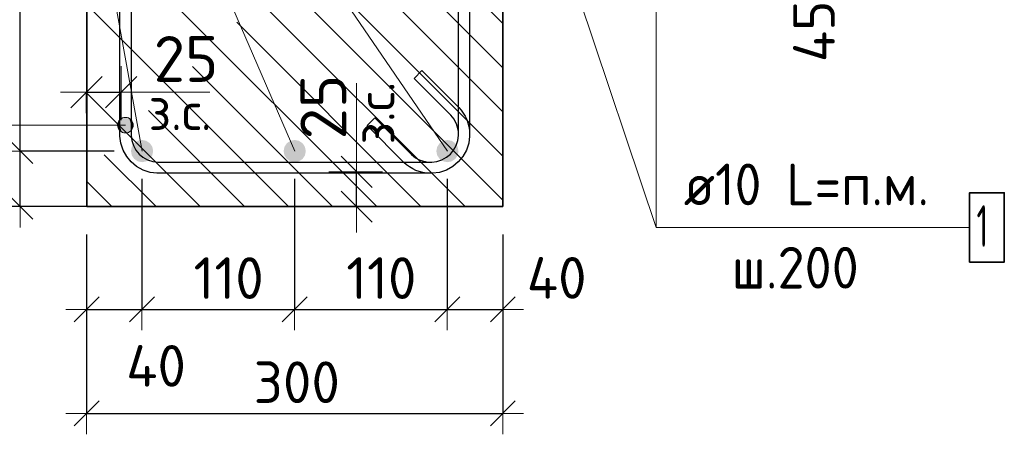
# Model space of a CAD drawing. Header units: metres. Extents: x -38 to 93, y -15 to 21.
# Tile 41 of 152: x 72.098 to 72.807, y 3.085 to 3.384. Entities that reach past the tile are written whole.
import ezdxf

# ---------------------------------------------------------------- set-up
doc = ezdxf.new("R2010")
doc.units = ezdxf.units.M
doc.header["$PDMODE"] = 65
doc.linetypes.add('______4', pattern=[0.135, 0.105, -0.03])
for name, color, linetype, lineweight in [('XR$4$Арм. стержнями нижней зоны', 180, 'Continuous', 35), ('XR$4$Арм.стержн. Хомут', 240, 'Continuous', 35), ('XR$4$Арм.стержн.горизонт. 1', 180, 'Continuous', 35), ('XR$4$Размерная линия (1)', 7, 'Continuous', 13), ('XR$4$Размерная линия_ общее', 7, 'Continuous', 13)]:
    doc.layers.add(name, color=color, linetype=linetype, lineweight=lineweight)
doc.styles.add('ISOCPEUR', font='txt')
doc.dimstyles.new('DIMSTYLE_11', dxfattribs={"dimtxt": 0.03, "dimasz": 0.03, "dimexe": 0, "dimexo": 0, "dimgap": 0.015, "dimtad": 2, "dimdec": 0, "dimlfac": 1000, "dimrnd": 1, "dimzin": 12, "dimdsep": 46, "dimtxsty": 'ISOCPEUR', "dimblk1": 'ALL_ML_STRICH', "dimblk2": 'ALL_ML_STRICH', "dimsah": 1, "dimcen": 0, "dimclrd": 7, "dimclre": 256, "dimclrt": 7, "dimadec": 0, "dimazin": 0, "dimtfac": 1, "dimtdec": 0, "dimtix": 1, "dimtmove": 2, "dimatfit": 3, "dimfxl": 0, "dimtvp": 1.2, "dimtzin": 0, "dimlwd": 0, "dimlwe": -3, "dimarcsym": 0})
doc.dimstyles.new('DIMSTYLE_15', dxfattribs={"dimtxt": 0.03, "dimasz": 0.03, "dimexe": 0, "dimexo": 0, "dimgap": 0.015, "dimtad": 2, "dimdec": 0, "dimlfac": 1000, "dimrnd": 5, "dimzin": 12, "dimdsep": 46, "dimtxsty": 'ISOCPEUR', "dimblk1": 'ALL_ML_STRICH', "dimblk2": 'ALL_ML_STRICH', "dimsah": 1, "dimcen": 0, "dimclrd": 7, "dimclre": 256, "dimclrt": 7, "dimadec": 0, "dimazin": 0, "dimtfac": 1, "dimtdec": 0, "dimtix": 1, "dimtmove": 2, "dimatfit": 3, "dimfxl": 0, "dimtvp": 1.2, "dimtzin": 0, "dimlwd": 0, "dimlwe": -3, "dimarcsym": 0})
doc.dimstyles.new('DIMSTYLE_16', dxfattribs={"dimtxt": 0.03, "dimasz": 0.03, "dimexe": 0, "dimexo": 0, "dimgap": 0.015, "dimtad": 2, "dimdec": 0, "dimlfac": 1000, "dimrnd": 5, "dimzin": 12, "dimdsep": 46, "dimtxsty": 'ISOCPEUR', "dimblk1": 'ALL_ML_STRICH', "dimblk2": 'ALL_ML_STRICH', "dimsah": 1, "dimcen": 0, "dimclrd": 7, "dimclre": 256, "dimclrt": 7, "dimadec": 0, "dimazin": 0, "dimtfac": 1, "dimtdec": 0, "dimtix": 1, "dimtmove": 2, "dimatfit": 3, "dimfxl": 0, "dimtzin": 0, "dimlwd": 0, "dimlwe": -3, "dimarcsym": 0})
doc.dimstyles.new('DIMSTYLE_18', dxfattribs={"dimtxt": 0.033, "dimasz": 0.0375, "dimexe": 0, "dimexo": 0, "dimgap": 0.0165, "dimtad": 2, "dimdec": 0, "dimlfac": 1000, "dimrnd": 1, "dimzin": 12, "dimdsep": 46, "dimtxsty": 'ISOCPEUR', "dimblk1": 'ALL_ML_STRICH', "dimblk2": 'ALL_ML_STRICH', "dimsah": 1, "dimcen": 0, "dimclrd": 7, "dimclre": 256, "dimclrt": 7, "dimadec": 0, "dimazin": 0, "dimtfac": 1, "dimtdec": 0, "dimtix": 1, "dimtmove": 2, "dimatfit": 3, "dimfxl": 0, "dimtvp": 1.2, "dimtzin": 0, "dimlwd": 0, "dimlwe": -3, "dimarcsym": 0})
doc.dimstyles.new('DIMSTYLE_20', dxfattribs={"dimtxt": 0.03, "dimasz": 0.03, "dimexe": 0, "dimexo": 0, "dimgap": 0.015, "dimtad": 0, "dimdec": 0, "dimlfac": 1000, "dimrnd": 5, "dimzin": 12, "dimdsep": 46, "dimtxsty": 'ISOCPEUR', "dimblk1": 'ALL_ML_STRICH', "dimblk2": 'ALL_ML_STRICH', "dimsah": 1, "dimcen": 0, "dimclrd": 7, "dimclre": 256, "dimclrt": 7, "dimadec": 0, "dimazin": 0, "dimtfac": 1, "dimtdec": 0, "dimtix": 1, "dimtmove": 2, "dimatfit": 3, "dimfxl": 0, "dimtvp": 1.2, "dimtzin": 0, "dimlwd": 0, "dimlwe": -3, "dimarcsym": 0})

# ---------------------------------------------------------------- blocks, each defined once
blk = doc.blocks.new('ALL_ML_STRICH')
at = {"color": 0, "linetype": 'ByBlock', "lineweight": -2}
for p, q in [((0, -0.5), (0, 0.5)), ((-0.3, -0.3), (0.3, 0.3)), ((-1, 0), (0.5, 0))]:
    blk.add_line(p, q, dxfattribs=at)
blk = doc.blocks.new('*D197')
at = {"layer": 'DEFPOINTS', "color": 7, "linetype": 'Continuous', "lineweight": 13, "transparency": 33554687}
for p in [(72.19573, 3.609), (72.06098, 3.249), (72.19573, 3.249)]:
    blk.add_point(p, dxfattribs=at)
at = {"layer": 'XR$4$Размерная линия (1)', "color": 9, "linetype": 'Continuous', "lineweight": -2, "true_color": 0xc7c7c7, "transparency": 33554687}
for p, q in [((72.17573, 3.609), (72.06098, 3.609)), ((72.17573, 3.249), (72.06098, 3.249))]:
    blk.add_line(p, q, dxfattribs=at)
at = {"layer": 'XR$4$Размерная линия (1)', "color": 7, "linetype": 'Continuous', "lineweight": -2, "transparency": 33554687}
blk.add_line((72.06098, 3.249), (72.06098, 3.609), dxfattribs=at)
at = {"layer": 'XR$4$Размерная линия (1)', "color": 7, "linetype": 'Continuous', "lineweight": 13, "transparency": 33554687, "xscale": 0.03, "yscale": 0.03, "zscale": 0.03}
for p, rotation in [((72.06098, 3.609), 90), ((72.06098, 3.249), 270)]:
    blk.add_blockref('ALL_ML_STRICH', p, dxfattribs=dict(at, rotation=rotation))
at = {"layer": 'XR$4$Размерная линия (1)', "color": 7, "linetype": 'Continuous', "lineweight": 13, "transparency": 33554687, "insert": (72.03848, 3.4305), "char_height": 0.03, "width": 0.09, "attachment_point": 5, "rotation": 90, "style": 'ISOCPEUR'}
blk.add_mtext('\\A1;{360}', dxfattribs=at)
blk = doc.blocks.new('*D265')
at = {"layer": 'DEFPOINTS', "color": 7, "linetype": 'Continuous', "lineweight": 13, "transparency": 33554687}
for p in [(72.59982, 3.454), (72.61267, 3.409), (72.69248, 3.409)]:
    blk.add_point(p, dxfattribs=at)
at = {"layer": 'XR$4$Размерная линия (1)', "color": 9, "linetype": 'Continuous', "lineweight": -2, "true_color": 0xc7c7c7, "transparency": 33554687}
for p, q in [((72.61982, 3.454), (72.69248, 3.454)), ((72.63267, 3.409), (72.69248, 3.409))]:
    blk.add_line(p, q, dxfattribs=at)
at = {"layer": 'XR$4$Размерная линия (1)', "color": 7, "linetype": 'Continuous', "lineweight": -2, "transparency": 33554687}
blk.add_line((72.69248, 3.409), (72.69248, 3.454), dxfattribs=at)
at = {"layer": 'XR$4$Размерная линия (1)', "color": 7, "linetype": 'Continuous', "lineweight": 13, "transparency": 33554687, "xscale": 0.03, "yscale": 0.03, "zscale": 0.03}
for p, rotation in [((72.69248, 3.454), 90), ((72.69248, 3.409), 270)]:
    blk.add_blockref('ALL_ML_STRICH', p, dxfattribs=dict(at, rotation=rotation))
at = {"layer": 'XR$4$Размерная линия (1)', "color": 7, "linetype": 'Continuous', "lineweight": 13, "transparency": 33554687, "insert": (72.66998, 3.37524), "char_height": 0.03, "width": 0.06, "attachment_point": 5, "rotation": 90, "style": 'ISOCPEUR'}
blk.add_mtext('\\A1;{45}', dxfattribs=at)
blk = doc.blocks.new('*D268')
at = {"layer": 'DEFPOINTS', "color": 7, "linetype": 'Continuous', "lineweight": 13, "transparency": 33554687}
for p in [(72.14569, 3.33137), (72.14569, 3.29638), (72.17069, 3.29138)]:
    blk.add_point(p, dxfattribs=at)
at = {"layer": 'XR$4$Размерная линия_ общее', "color": 253, "linetype": 'Continuous', "lineweight": -2, "true_color": 0xa0a0a0, "transparency": 33554687}
for p, q in [((72.14569, 3.31638), (72.14569, 3.33137)), ((72.17069, 3.31138), (72.17069, 3.33137))]:
    blk.add_line(p, q, dxfattribs=at)
at = {"layer": 'XR$4$Размерная линия_ общее', "color": 7, "linetype": 'Continuous', "lineweight": -2, "transparency": 33554687}
blk.add_line((72.14569, 3.33137), (72.17069, 3.33137), dxfattribs=at)
at = {"layer": 'XR$4$Размерная линия_ общее', "color": 7, "linetype": 'Continuous', "lineweight": 13, "transparency": 33554687, "xscale": 0.0375, "yscale": 0.0375, "zscale": 0.0375, "rotation": 180}
blk.add_blockref('ALL_ML_STRICH', (72.14569, 3.33137), dxfattribs=at)
at = {"layer": 'XR$4$Размерная линия_ общее', "color": 7, "linetype": 'Continuous', "lineweight": 13, "transparency": 33554687, "xscale": 0.0375, "yscale": 0.0375, "zscale": 0.0375}
blk.add_blockref('ALL_ML_STRICH', (72.17069, 3.33137), dxfattribs=at)
at = {"layer": 'XR$4$Размерная линия_ общее', "color": 7, "linetype": 'Continuous', "lineweight": 13, "transparency": 33554687, "insert": (72.21741, 3.35537), "char_height": 0.033, "width": 0.066, "attachment_point": 5, "style": 'ISOCPEUR'}
blk.add_mtext('\\A1;{25}', dxfattribs=at)
at = {"layer": 'XR$4$Размерная линия_ общее', "color": 7, "linetype": 'Continuous', "lineweight": 13, "transparency": 33554687, "insert": (72.19047, 3.33116), "char_height": 0.027, "width": 0.00135, "attachment_point": 1, "line_spacing_factor": 0.60241, "style": 'ISOCPEUR'}
blk.add_mtext('з.с.', dxfattribs=at)
blk = doc.blocks.new('*D269')
at = {"layer": 'DEFPOINTS', "color": 7, "linetype": 'Continuous', "lineweight": 13, "transparency": 33554687}
for p in [(72.14573, 3.249), (72.44573, 3.249), (72.14573, 3.10001)]:
    blk.add_point(p, dxfattribs=at)
at = {"layer": 'XR$4$Размерная линия (1)', "color": 9, "linetype": 'Continuous', "lineweight": -2, "true_color": 0xc7c7c7, "transparency": 33554687}
for p, q in [((72.14573, 3.229), (72.14573, 3.10001)), ((72.44573, 3.229), (72.44573, 3.10001))]:
    blk.add_line(p, q, dxfattribs=at)
at = {"layer": 'XR$4$Размерная линия (1)', "color": 7, "linetype": 'Continuous', "lineweight": -2, "transparency": 33554687}
blk.add_line((72.14573, 3.10001), (72.44573, 3.10001), dxfattribs=at)
at = {"layer": 'XR$4$Размерная линия (1)', "color": 7, "linetype": 'Continuous', "lineweight": 13, "transparency": 33554687, "xscale": 0.03, "yscale": 0.03, "zscale": 0.03, "rotation": 180}
blk.add_blockref('ALL_ML_STRICH', (72.14573, 3.10001), dxfattribs=at)
at = {"layer": 'XR$4$Размерная линия (1)', "color": 7, "linetype": 'Continuous', "lineweight": 13, "transparency": 33554687, "xscale": 0.03, "yscale": 0.03, "zscale": 0.03}
blk.add_blockref('ALL_ML_STRICH', (72.44573, 3.10001), dxfattribs=at)
at = {"layer": 'XR$4$Размерная линия (1)', "color": 7, "linetype": 'Continuous', "lineweight": 13, "transparency": 33554687, "insert": (72.29723, 3.12251), "char_height": 0.03, "width": 0.09, "attachment_point": 5, "style": 'ISOCPEUR'}
blk.add_mtext('\\A1;{300}', dxfattribs=at)
blk = doc.blocks.new('*D270')
at = {"layer": 'DEFPOINTS', "color": 7, "linetype": 'Continuous', "lineweight": 13, "transparency": 33554687}
for p in [(72.18565, 3.289), (72.14573, 3.249), (72.14573, 3.17501)]:
    blk.add_point(p, dxfattribs=at)
at = {"layer": 'XR$4$Размерная линия (1)', "color": 9, "linetype": 'Continuous', "lineweight": -2, "true_color": 0xc7c7c7, "transparency": 33554687}
for p, q in [((72.18565, 3.269), (72.18565, 3.17501)), ((72.14573, 3.229), (72.14573, 3.17501))]:
    blk.add_line(p, q, dxfattribs=at)
at = {"layer": 'XR$4$Размерная линия (1)', "color": 7, "linetype": 'Continuous', "lineweight": -2, "transparency": 33554687}
blk.add_line((72.14573, 3.17501), (72.18565, 3.17501), dxfattribs=at)
at = {"layer": 'XR$4$Размерная линия (1)', "color": 7, "linetype": 'Continuous', "lineweight": 13, "transparency": 33554687, "xscale": 0.03, "yscale": 0.03, "zscale": 0.03, "rotation": 180}
blk.add_blockref('ALL_ML_STRICH', (72.14573, 3.17501), dxfattribs=at)
at = {"layer": 'XR$4$Размерная линия (1)', "color": 7, "linetype": 'Continuous', "lineweight": 13, "transparency": 33554687, "xscale": 0.03, "yscale": 0.03, "zscale": 0.03}
blk.add_blockref('ALL_ML_STRICH', (72.18565, 3.17501), dxfattribs=at)
at = {"layer": 'XR$4$Размерная линия (1)', "color": 7, "linetype": 'Continuous', "lineweight": 13, "transparency": 33554687, "insert": (72.19582, 3.1343), "char_height": 0.03, "width": 0.06, "attachment_point": 5, "style": 'ISOCPEUR'}
blk.add_mtext('\\A1;{40}', dxfattribs=at)
blk = doc.blocks.new('*D271')
at = {"layer": 'DEFPOINTS', "color": 7, "linetype": 'Continuous', "lineweight": 13, "transparency": 33554687}
for p in [(72.18565, 3.289), (72.29565, 3.289), (72.18565, 3.17501)]:
    blk.add_point(p, dxfattribs=at)
at = {"layer": 'XR$4$Размерная линия (1)', "color": 9, "linetype": 'Continuous', "lineweight": -2, "true_color": 0xc7c7c7, "transparency": 33554687}
for p, q in [((72.18565, 3.269), (72.18565, 3.17501)), ((72.29565, 3.269), (72.29565, 3.17501))]:
    blk.add_line(p, q, dxfattribs=at)
at = {"layer": 'XR$4$Размерная линия (1)', "color": 7, "linetype": 'Continuous', "lineweight": -2, "transparency": 33554687}
blk.add_line((72.18565, 3.17501), (72.29565, 3.17501), dxfattribs=at)
at = {"layer": 'XR$4$Размерная линия (1)', "color": 7, "linetype": 'Continuous', "lineweight": 13, "transparency": 33554687, "xscale": 0.03, "yscale": 0.03, "zscale": 0.03, "rotation": 180}
blk.add_blockref('ALL_ML_STRICH', (72.18565, 3.17501), dxfattribs=at)
at = {"layer": 'XR$4$Размерная линия (1)', "color": 7, "linetype": 'Continuous', "lineweight": 13, "transparency": 33554687, "xscale": 0.03, "yscale": 0.03, "zscale": 0.03}
blk.add_blockref('ALL_ML_STRICH', (72.29565, 3.17501), dxfattribs=at)
at = {"layer": 'XR$4$Размерная линия (1)', "color": 7, "linetype": 'Continuous', "lineweight": 13, "transparency": 33554687, "insert": (72.24815, 3.19751), "char_height": 0.03, "width": 0.09, "attachment_point": 5, "style": 'ISOCPEUR'}
blk.add_mtext('\\A1;{110}', dxfattribs=at)
blk = doc.blocks.new('*D272')
at = {"layer": 'DEFPOINTS', "color": 7, "linetype": 'Continuous', "lineweight": 13, "transparency": 33554687}
for p in [(72.29565, 3.289), (72.40573, 3.289), (72.29565, 3.17501)]:
    blk.add_point(p, dxfattribs=at)
at = {"layer": 'XR$4$Размерная линия (1)', "color": 9, "linetype": 'Continuous', "lineweight": -2, "true_color": 0xc7c7c7, "transparency": 33554687}
for p, q in [((72.29565, 3.269), (72.29565, 3.17501)), ((72.40573, 3.269), (72.40573, 3.17501))]:
    blk.add_line(p, q, dxfattribs=at)
at = {"layer": 'XR$4$Размерная линия (1)', "color": 7, "linetype": 'Continuous', "lineweight": -2, "transparency": 33554687}
blk.add_line((72.29565, 3.17501), (72.40573, 3.17501), dxfattribs=at)
at = {"layer": 'XR$4$Размерная линия (1)', "color": 7, "linetype": 'Continuous', "lineweight": 13, "transparency": 33554687, "xscale": 0.03, "yscale": 0.03, "zscale": 0.03, "rotation": 180}
blk.add_blockref('ALL_ML_STRICH', (72.29565, 3.17501), dxfattribs=at)
at = {"layer": 'XR$4$Размерная линия (1)', "color": 7, "linetype": 'Continuous', "lineweight": 13, "transparency": 33554687, "xscale": 0.03, "yscale": 0.03, "zscale": 0.03}
blk.add_blockref('ALL_ML_STRICH', (72.40573, 3.17501), dxfattribs=at)
at = {"layer": 'XR$4$Размерная линия (1)', "color": 7, "linetype": 'Continuous', "lineweight": 13, "transparency": 33554687, "insert": (72.35819, 3.19751), "char_height": 0.03, "width": 0.09, "attachment_point": 5, "style": 'ISOCPEUR'}
blk.add_mtext('\\A1;{110}', dxfattribs=at)
blk = doc.blocks.new('*D273')
at = {"layer": 'DEFPOINTS', "color": 7, "linetype": 'Continuous', "lineweight": 13, "transparency": 33554687}
for p in [(72.40573, 3.289), (72.44573, 3.249), (72.40573, 3.17501)]:
    blk.add_point(p, dxfattribs=at)
at = {"layer": 'XR$4$Размерная линия (1)', "color": 9, "linetype": 'Continuous', "lineweight": -2, "true_color": 0xc7c7c7, "transparency": 33554687}
for p, q in [((72.40573, 3.269), (72.40573, 3.17501)), ((72.44573, 3.229), (72.44573, 3.17501))]:
    blk.add_line(p, q, dxfattribs=at)
at = {"layer": 'XR$4$Размерная линия (1)', "color": 7, "linetype": 'Continuous', "lineweight": -2, "transparency": 33554687}
blk.add_line((72.40573, 3.17501), (72.44573, 3.17501), dxfattribs=at)
at = {"layer": 'XR$4$Размерная линия (1)', "color": 7, "linetype": 'Continuous', "lineweight": 13, "transparency": 33554687, "xscale": 0.03, "yscale": 0.03, "zscale": 0.03, "rotation": 180}
blk.add_blockref('ALL_ML_STRICH', (72.40573, 3.17501), dxfattribs=at)
at = {"layer": 'XR$4$Размерная линия (1)', "color": 7, "linetype": 'Continuous', "lineweight": 13, "transparency": 33554687, "xscale": 0.03, "yscale": 0.03, "zscale": 0.03}
blk.add_blockref('ALL_ML_STRICH', (72.44573, 3.17501), dxfattribs=at)
at = {"layer": 'XR$4$Размерная линия (1)', "color": 7, "linetype": 'Continuous', "lineweight": 13, "transparency": 33554687, "insert": (72.48454, 3.19769), "char_height": 0.03, "width": 0.06, "attachment_point": 5, "style": 'ISOCPEUR'}
blk.add_mtext('\\A1;{40}', dxfattribs=at)
blk = doc.blocks.new('*D274')
at = {"layer": 'DEFPOINTS', "color": 7, "linetype": 'Continuous', "lineweight": 13, "transparency": 33554687}
for p in [(72.30039, 3.274), (72.30539, 3.249), (72.34038, 3.249)]:
    blk.add_point(p, dxfattribs=at)
at = {"layer": 'XR$4$Размерная линия_ общее', "color": 253, "linetype": 'Continuous', "lineweight": -2, "true_color": 0xa0a0a0, "transparency": 33554687}
for p, q in [((72.32039, 3.274), (72.34038, 3.274)), ((72.32539, 3.249), (72.34038, 3.249))]:
    blk.add_line(p, q, dxfattribs=at)
at = {"layer": 'XR$4$Размерная линия_ общее', "color": 7, "linetype": 'Continuous', "lineweight": -2, "transparency": 33554687}
blk.add_line((72.34038, 3.249), (72.34038, 3.274), dxfattribs=at)
at = {"layer": 'XR$4$Размерная линия_ общее', "color": 7, "linetype": 'Continuous', "lineweight": 13, "transparency": 33554687, "xscale": 0.0375, "yscale": 0.0375, "zscale": 0.0375}
for p, rotation in [((72.34038, 3.274), 90), ((72.34038, 3.249), 270)]:
    blk.add_blockref('ALL_ML_STRICH', p, dxfattribs=dict(at, rotation=rotation))
at = {"layer": 'XR$4$Размерная линия_ общее', "color": 7, "linetype": 'Continuous', "lineweight": 13, "transparency": 33554687, "insert": (72.31638, 3.32072), "char_height": 0.033, "width": 0.066, "attachment_point": 5, "rotation": 90, "style": 'ISOCPEUR'}
blk.add_mtext('\\A1;{25}', dxfattribs=at)
at = {"layer": 'XR$4$Размерная линия_ общее', "color": 7, "linetype": 'Continuous', "lineweight": 13, "transparency": 33554687, "insert": (72.34059, 3.29377), "char_height": 0.027, "width": 0.00135, "attachment_point": 1, "rotation": 90, "line_spacing_factor": 0.60241, "style": 'ISOCPEUR'}
blk.add_mtext('з.с.', dxfattribs=at)
blk = doc.blocks.new('*D296')
at = {"layer": 'DEFPOINTS', "color": 7, "linetype": 'Continuous', "lineweight": 13, "transparency": 33554687}
for p in [(72.18565, 3.289), (72.09793, 3.249), (72.14573, 3.249)]:
    blk.add_point(p, dxfattribs=at)
at = {"layer": 'XR$4$Размерная линия (1)', "color": 9, "linetype": 'Continuous', "lineweight": -2, "true_color": 0xc7c7c7, "transparency": 33554687}
for p, q in [((72.16565, 3.289), (72.09793, 3.289)), ((72.12573, 3.249), (72.09793, 3.249))]:
    blk.add_line(p, q, dxfattribs=at)
at = {"layer": 'XR$4$Размерная линия (1)', "color": 7, "linetype": 'Continuous', "lineweight": -2, "transparency": 33554687}
blk.add_line((72.09793, 3.249), (72.09793, 3.289), dxfattribs=at)
at = {"layer": 'XR$4$Размерная линия (1)', "color": 7, "linetype": 'Continuous', "lineweight": 13, "transparency": 33554687, "xscale": 0.03, "yscale": 0.03, "zscale": 0.03}
for p, rotation in [((72.09793, 3.289), 90), ((72.09793, 3.249), 270)]:
    blk.add_blockref('ALL_ML_STRICH', p, dxfattribs=dict(at, rotation=rotation))
at = {"layer": 'XR$4$Размерная линия (1)', "color": 7, "linetype": 'Continuous', "lineweight": 13, "transparency": 33554687, "insert": (72.07534, 3.21468), "char_height": 0.03, "width": 0.06, "attachment_point": 5, "rotation": 90, "style": 'ISOCPEUR'}
blk.add_mtext('\\A1;{40}', dxfattribs=at)
blk = doc.blocks.new('*D297')
at = {"layer": 'DEFPOINTS', "color": 7, "linetype": 'Continuous', "lineweight": 13, "transparency": 33554687}
for p in [(72.18565, 3.414), (72.09793, 3.289), (72.18565, 3.289)]:
    blk.add_point(p, dxfattribs=at)
at = {"layer": 'XR$4$Размерная линия (1)', "color": 9, "linetype": 'Continuous', "lineweight": -2, "true_color": 0xc7c7c7, "transparency": 33554687}
for p, q in [((72.16565, 3.414), (72.09793, 3.414)), ((72.16565, 3.289), (72.09793, 3.289))]:
    blk.add_line(p, q, dxfattribs=at)
at = {"layer": 'XR$4$Размерная линия (1)', "color": 7, "linetype": 'Continuous', "lineweight": -2, "transparency": 33554687}
blk.add_line((72.09793, 3.289), (72.09793, 3.414), dxfattribs=at)
at = {"layer": 'XR$4$Размерная линия (1)', "color": 7, "linetype": 'Continuous', "lineweight": 13, "transparency": 33554687, "xscale": 0.03, "yscale": 0.03, "zscale": 0.03}
for p, rotation in [((72.09793, 3.414), 90), ((72.09793, 3.289), 270)]:
    blk.add_blockref('ALL_ML_STRICH', p, dxfattribs=dict(at, rotation=rotation))
at = {"layer": 'XR$4$Размерная линия (1)', "color": 7, "linetype": 'Continuous', "lineweight": 13, "transparency": 33554687, "insert": (72.07543, 3.356), "char_height": 0.03, "width": 0.09, "attachment_point": 5, "rotation": 90, "style": 'ISOCPEUR'}
blk.add_mtext('\\A1;{125}', dxfattribs=at)

msp = doc.modelspace()

# ---------------------------------------------------------------- hatches: boundary and pattern name
at = {"linetype": 'Continuous', "lineweight": 13, "transparency": 33554687}
h = msp.add_hatch(dxfattribs=at)
h.set_pattern_fill('__________540', scale=0.015, style=0, pattern_type=2)
h.set_pattern_definition([(135, (0, 0), (-0.031819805, -0.031819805), [0.4, -0.05, 0, -0.05]), (135, (-0.01591, -0.01591), (-0.031819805, -0.031819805), [0.8, -0.1, 0.1, -0.1])])
h.paths.add_polyline_path([(72.44581, 3.609), (72.14581, 3.609), (72.14581, 3.249), (72.44581, 3.249)], flags=0)
at = {"layer": 'XR$4$Арм.стержн. Хомут', "linetype": 'Continuous', "lineweight": 13, "transparency": 33554687}
for points in [[(72.16893, 3.30485), (72.16893, 3.31048), (72.16814, 3.30766)], [(72.16893, 3.31048), (72.17095, 3.30283), (72.17095, 3.3125)], [(72.16893, 3.31048), (72.16893, 3.30485), (72.17095, 3.30283)], [(72.17095, 3.3125), (72.17377, 3.30204), (72.17377, 3.31329)], [(72.17095, 3.3125), (72.17095, 3.30283), (72.17377, 3.30204)], [(72.17377, 3.31329), (72.17377, 3.30204), (72.17658, 3.30283)], [(72.17377, 3.31329), (72.17658, 3.30283), (72.17658, 3.3125)], [(72.17658, 3.3125), (72.17658, 3.30283), (72.1786, 3.30485)], [(72.17658, 3.3125), (72.1786, 3.30485), (72.1786, 3.31048)], [(72.1786, 3.31048), (72.1786, 3.30485), (72.17939, 3.30766)]]:
    msp.add_hatch(color=7, dxfattribs=at).paths.add_polyline_path(points)
at = {"layer": 'XR$4$Арм.стержн.горизонт. 1', "linetype": 'Continuous', "lineweight": 50, "transparency": 33554687}
for points in [[(72.19373, 3.289), (72.19312, 3.29206), (72.19139, 3.29466), (72.18879, 3.29639), (72.18573, 3.297), (72.18267, 3.29639), (72.18007, 3.29466), (72.17834, 3.29206), (72.17773, 3.289), (72.17834, 3.28594), (72.18007, 3.28334), (72.18267, 3.28161), (72.18573, 3.281), (72.18879, 3.28161), (72.19139, 3.28334), (72.19312, 3.28594)], [(72.30373, 3.289), (72.30312, 3.29206), (72.30139, 3.29466), (72.29879, 3.29639), (72.29573, 3.297), (72.29267, 3.29639), (72.29007, 3.29466), (72.28834, 3.29206), (72.28773, 3.289), (72.28834, 3.28594), (72.29007, 3.28334), (72.29267, 3.28161), (72.29573, 3.281), (72.29879, 3.28161), (72.30139, 3.28334), (72.30312, 3.28594)], [(72.41381, 3.289), (72.4132, 3.29206), (72.41146, 3.29466), (72.40887, 3.29639), (72.40581, 3.297), (72.40274, 3.29639), (72.40015, 3.29466), (72.39841, 3.29206), (72.39781, 3.289), (72.39841, 3.28594), (72.40015, 3.28334), (72.40274, 3.28161), (72.40581, 3.281), (72.40887, 3.28161), (72.41146, 3.28334), (72.4132, 3.28594)]]:
    msp.add_hatch(color=7, dxfattribs=at).paths.add_polyline_path(points)

# ---------------------------------------------------------------- linework, layer by layer
at = {"color": 7, "linetype": '______4', "lineweight": 25, "transparency": 33554687}
msp.add_line((72.62641, 3.709), (72.62641, 3.309), dxfattribs=at)
at = {"color": 7, "linetype": 'Continuous', "lineweight": 35, "transparency": 33554687}
for p, q in [((72.14581, 3.609), (72.14581, 3.249)), ((72.44581, 3.249), (72.44581, 3.409)), ((72.14581, 3.249), (72.44581, 3.249))]:
    msp.add_line(p, q, dxfattribs=at)
at = {"color": 7, "linetype": 'Continuous', "lineweight": 13, "transparency": 33554687}
for p, q in [((72.4858, 3.444), (72.55614, 3.234)), ((72.34038, 3.274), (72.34038, 3.338)), ((72.17069, 3.33137), (72.23469, 3.33137))]:
    msp.add_line(p, q, dxfattribs=at)
at = {"layer": 'XR$4$Арм. стержнями нижней зоны', "color": 7, "linetype": 'Continuous', "lineweight": 13, "transparency": 33554687}
for q in [(72.55614, 3.45405), (72.78214, 3.234)]:
    msp.add_line((72.55614, 3.234), q, dxfattribs=at)
at = {"layer": 'XR$4$Арм. стержнями нижней зоны', "color": 7, "linetype": 'Continuous', "lineweight": 35, "transparency": 33554687}
msp.add_lwpolyline([(72.78214, 3.209), (72.80714, 3.209), (72.80714, 3.259), (72.78214, 3.259), (72.78214, 3.209)], dxfattribs=at)
at = {"layer": 'XR$4$Арм.стержн. Хомут', "color": 7, "linetype": 'Continuous', "lineweight": 13, "transparency": 33554687}
for p, q in [((72.03888, 3.30766), (72.17377, 3.30766)), ((72.16814, 3.30766), (72.16814, 3.30766)), ((72.17377, 3.31329), (72.17377, 3.31329)), ((72.17939, 3.30766), (72.17939, 3.30766)), ((72.17377, 3.30204), (72.17377, 3.30204))]:
    msp.add_line(p, q, dxfattribs=at)
at = {"layer": 'XR$4$Арм.стержн. Хомут', "color": 40, "linetype": 'Continuous', "lineweight": 25, "transparency": 33554687}
for points in [[(72.17777, 3.55677), (72.17777, 3.30023), (72.17827, 3.29661), (72.17948, 3.29295), (72.18136, 3.2896), (72.18364, 3.28687), (72.18637, 3.28459), (72.18972, 3.28271), (72.19338, 3.2815), (72.197, 3.281), (72.39457, 3.281), (72.39819, 3.2815), (72.40185, 3.28271), (72.40521, 3.28459), (72.40794, 3.28687), (72.41022, 3.2896), (72.41209, 3.29295), (72.4133, 3.29661), (72.41381, 3.30023), (72.41381, 3.30138), (72.41367, 3.30326), (72.41337, 3.30511), (72.4129, 3.30692), (72.41228, 3.30865), (72.4115, 3.31031), (72.41055, 3.31193), (72.40945, 3.31345), (72.40822, 3.31487), (72.38178, 3.3413), (72.38744, 3.34696), (72.41407, 3.32033), (72.41573, 3.31842), (72.41726, 3.3163), (72.41858, 3.31405), (72.41968, 3.31172), (72.42055, 3.30929), (72.42121, 3.30676), (72.42163, 3.30418), (72.42181, 3.30166), (72.42181, 3.29968), (72.42113, 3.2948), (72.41945, 3.28972), (72.41683, 3.28504), (72.41362, 3.28119), (72.40977, 3.27797), (72.40509, 3.27535), (72.40001, 3.27368), (72.39513, 3.273), (72.19644, 3.273), (72.19156, 3.27368), (72.18648, 3.27535), (72.18181, 3.27797), (72.17796, 3.28119), (72.17474, 3.28504), (72.17212, 3.28972), (72.17045, 3.2948), (72.16977, 3.29968), (72.16977, 3.55732)], [(72.17777, 3.55677), (72.17777, 3.30023), (72.17827, 3.29661), (72.17948, 3.29295), (72.18136, 3.2896), (72.18364, 3.28687), (72.18637, 3.28459), (72.18972, 3.28271), (72.19338, 3.2815), (72.197, 3.281), (72.39457, 3.281), (72.39819, 3.2815), (72.40185, 3.28271), (72.40521, 3.28459), (72.40794, 3.28687), (72.41022, 3.2896), (72.41209, 3.29295), (72.4133, 3.29661), (72.41381, 3.30023), (72.41381, 3.30138), (72.41367, 3.30326), (72.41337, 3.30511), (72.4129, 3.30692), (72.41228, 3.30865), (72.4115, 3.31031), (72.41055, 3.31193), (72.40945, 3.31345), (72.40822, 3.31487), (72.38178, 3.3413), (72.38744, 3.34696), (72.41407, 3.32033), (72.41573, 3.31842), (72.41726, 3.3163), (72.41858, 3.31405), (72.41968, 3.31172), (72.42055, 3.30929), (72.42121, 3.30676), (72.42163, 3.30418), (72.42181, 3.30166), (72.42181, 3.29968), (72.42113, 3.2948), (72.41945, 3.28972), (72.41683, 3.28504), (72.41362, 3.28119), (72.40977, 3.27797), (72.40509, 3.27535), (72.40001, 3.27368), (72.39513, 3.273), (72.19644, 3.273), (72.19156, 3.27368), (72.18648, 3.27535), (72.18181, 3.27797), (72.17796, 3.28119), (72.17474, 3.28504), (72.17212, 3.28972), (72.17045, 3.2948), (72.16977, 3.29968), (72.16977, 3.55732)], [(72.42181, 3.55732), (72.42181, 3.29968), (72.42113, 3.2948), (72.41945, 3.28972), (72.41683, 3.28504), (72.41362, 3.28119), (72.40977, 3.27797), (72.40509, 3.27535), (72.40001, 3.27368), (72.39513, 3.273), (72.39314, 3.273), (72.39062, 3.27318), (72.38804, 3.27359), (72.38551, 3.27425), (72.38309, 3.27513), (72.38076, 3.27622), (72.3785, 3.27755), (72.37638, 3.27907), (72.37448, 3.28073), (72.34784, 3.30736), (72.3535, 3.31302)], [(72.42181, 3.55732), (72.42181, 3.29968), (72.42113, 3.2948), (72.41945, 3.28972), (72.41683, 3.28504), (72.41362, 3.28119), (72.40977, 3.27797), (72.40509, 3.27535), (72.40001, 3.27368), (72.39513, 3.273), (72.39314, 3.273), (72.39062, 3.27318), (72.38804, 3.27359), (72.38551, 3.27425), (72.38309, 3.27513), (72.38076, 3.27622), (72.3785, 3.27755), (72.37638, 3.27907), (72.37448, 3.28073), (72.34784, 3.30736), (72.3535, 3.31302)], [(72.3535, 3.31302), (72.37993, 3.28659), (72.38136, 3.28535), (72.38288, 3.28425), (72.38449, 3.2833), (72.38615, 3.28252), (72.38788, 3.2819), (72.38969, 3.28143), (72.39154, 3.28113), (72.39342, 3.281), (72.39457, 3.281), (72.39819, 3.2815), (72.40185, 3.28271), (72.40521, 3.28459), (72.40794, 3.28687), (72.41022, 3.2896), (72.41209, 3.29295), (72.4133, 3.29661), (72.41381, 3.30023), (72.41381, 3.55677)], [(72.3535, 3.31302), (72.37993, 3.28659), (72.38136, 3.28535), (72.38288, 3.28425), (72.38449, 3.2833), (72.38615, 3.28252), (72.38788, 3.2819), (72.38969, 3.28143), (72.39154, 3.28113), (72.39342, 3.281), (72.39457, 3.281), (72.39819, 3.2815), (72.40185, 3.28271), (72.40521, 3.28459), (72.40794, 3.28687), (72.41022, 3.2896), (72.41209, 3.29295), (72.4133, 3.29661), (72.41381, 3.30023), (72.41381, 3.55677)]]:
    msp.add_lwpolyline(points, dxfattribs=at)
at = {"layer": 'XR$4$Арм.стержн. Хомут', "color": 7, "linetype": 'Continuous', "lineweight": 13, "transparency": 33554687}
msp.add_circle((72.17377, 3.30766), 0.00563, dxfattribs=at)
at = {"layer": 'XR$4$Арм.стержн.горизонт. 1', "color": 7, "linetype": 'Continuous', "lineweight": 13, "transparency": 33554687}
for q in [(72.40581, 3.289), (72.18573, 3.289), (72.29573, 3.289)]:
    msp.add_line((72.10732, 3.72498), q, dxfattribs=at)

# ---------------------------------------------------------------- texts
at = {"layer": 'XR$4$Арм. стержнями нижней зоны', "color": 7, "linetype": 'Continuous', "lineweight": 25, "transparency": 33554687, "char_height": 0.03, "attachment_point": 7, "style": 'ISOCPEUR'}
for s, insert, width in [('\\W0.94;ø10 L=п.м.', (72.57614, 3.25), 0.1999831), ('\\W0.56;1', (72.78714, 3.22), 0.0233333), ('\\W0.95;ш.200 ', (72.61064, 3.19), 0.1311996)]:
    msp.add_mtext(s, dxfattribs=dict(at, insert=insert, width=width))

# ---------------------------------------------------------------- dimensions: what is measured, and where the dimension line sits
at = {"layer": 'XR$4$Размерная линия (1)', "color": 7, "linetype": 'Continuous', "lineweight": 13, "transparency": 33554687}
for base, p1, p2, dimstyle, picture, middle in [((72.06098, 3.609), (72.17573, 3.249), (72.17573, 3.609), 'DIMSTYLE_16', '*D197', (72.03848, 3.4305)), ((72.69248, 3.454), (72.63267, 3.409), (72.61982, 3.454), 'DIMSTYLE_11', '*D265', (72.66998, 3.37524)), ((72.09793, 3.414), (72.16565, 3.289), (72.16565, 3.414), 'DIMSTYLE_16', '*D297', (72.07543, 3.356)), ((72.09793, 3.289), (72.12573, 3.249), (72.16565, 3.289), 'DIMSTYLE_15', '*D296', (72.07534, 3.21468))]:
    dim = msp.add_linear_dim(base=base, p1=p1, p2=p2, angle=90, dimstyle=dimstyle, override={"dimpost": '<>', "dimclrd": 7, "dimclre": 9, "dimclrt": 7, "dimlwd": 0, "dimlwe": 65533}, dxfattribs=at)
    dim.commit()
    dim.dimension.update_dxf_attribs({"geometry": picture, "text_midpoint": middle, "dimtype": 160})
for base, p1, p2, dimstyle, picture, middle in [((72.18565, 3.17501), (72.14573, 3.229), (72.18565, 3.269), 'DIMSTYLE_20', '*D270', (72.19582, 3.1343)), ((72.29565, 3.17501), (72.18565, 3.269), (72.29565, 3.269), 'DIMSTYLE_16', '*D271', (72.24815, 3.19751)), ((72.40573, 3.17501), (72.29565, 3.269), (72.40573, 3.269), 'DIMSTYLE_16', '*D272', (72.35819, 3.19751)), ((72.44573, 3.17501), (72.40573, 3.269), (72.44573, 3.229), 'DIMSTYLE_15', '*D273', (72.48454, 3.19769)), ((72.44573, 3.10001), (72.14573, 3.229), (72.44573, 3.229), 'DIMSTYLE_16', '*D269', (72.29723, 3.12251))]:
    dim = msp.add_linear_dim(base=base, p1=p1, p2=p2, dimstyle=dimstyle, override={"dimpost": '<>', "dimclrd": 7, "dimclre": 9, "dimclrt": 7, "dimlwd": 0, "dimlwe": 65533}, dxfattribs=at)
    dim.commit()
    dim.dimension.update_dxf_attribs({"geometry": picture, "text_midpoint": middle, "dimtype": 160})
at = {"layer": 'XR$4$Размерная линия_ общее', "color": 7, "linetype": 'Continuous', "lineweight": 13, "transparency": 33554687}
dim = msp.add_linear_dim(base=(72.17069, 3.33137), p1=(72.14569, 3.31638), p2=(72.17069, 3.31138), text='<>\\Xз.с.', dimstyle='DIMSTYLE_18', override={"dimpost": '<>', "dimclrd": 7, "dimclre": 253, "dimclrt": 7, "dimlwd": 0, "dimlwe": 65533}, dxfattribs=at)
dim.commit()
dim.dimension.update_dxf_attribs({"geometry": '*D268', "text_midpoint": (72.21741, 3.35537), "dimtype": 160})
dim = msp.add_linear_dim(base=(72.34038, 3.274), p1=(72.32539, 3.249), p2=(72.32039, 3.274), angle=90, text='<>\\Xз.с.', dimstyle='DIMSTYLE_18', override={"dimpost": '<>', "dimclrd": 7, "dimclre": 253, "dimclrt": 7, "dimlwd": 0, "dimlwe": 65533}, dxfattribs=at)
dim.commit()
dim.dimension.update_dxf_attribs({"geometry": '*D274', "text_midpoint": (72.31638, 3.32072), "dimtype": 160})

doc.saveas('drawing.dxf')
